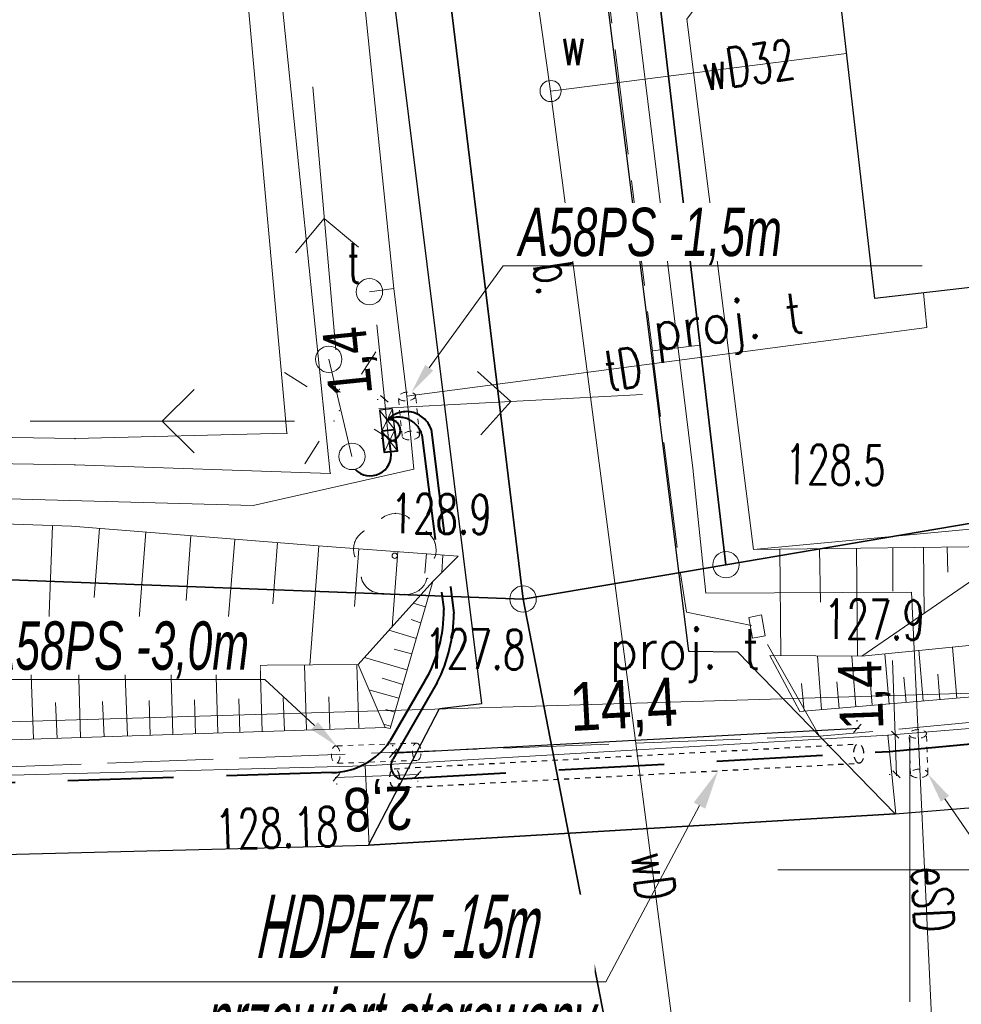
# Model space of a CAD drawing. Header units: metres. Extents: x 6496648 to 6497944, y 5962794 to 5963351.
# Tile 47 of 91: x 6497233 to 6497251, y 5963047 to 5963066. Entities that reach past the tile are written whole.
import ezdxf
from ezdxf import colors
from ezdxf.entities.mleader import LeaderData, LeaderLine
from ezdxf.math import Vec2, Vec3

# ---------------------------------------------------------------- set-up
doc = ezdxf.new("R2010")
doc.units = ezdxf.units.M
doc.header["$MEASUREMENT"] = 0
for name, pattern in [('DASHED', [19.05, 12.7, -6.35]), ('HIDDEN', [0.375, 0.25, -0.125]), ('L_0_04', [1.5, 1, -0.5]), ('mz2.0_0.5', [2.5, 2, -0.5])]:
    doc.linetypes.add(name, pattern=pattern)
doc.layers.get('0').update_dxf_attribs({"color": 8, "linetype": 'CONTINUOUS', "lineweight": 13})
doc.layers.get('DEFPOINTS').update_dxf_attribs({"linetype": 'CONTINUOUS', "lineweight": 0})
for name, color, linetype, lineweight in [('000_INNE__NIEZYDENTYFIKOWANE_', 8, 'CONTINUOUS', 13), ('217_GRANICA_KONTURU_KLASYFIKCYJNEGO', 8, 'CONTINUOUS', 13), ('218_GRANICA_UzYTKU', 8, 'CONTINUOUS', 13), ('219_LINIA_GRANICY', 3, 'CONTINUOUS', 35), ('312_BUDYNEK__POWIERZCHNIA_', 8, 'CONTINUOUS', 30), ('drzewo_lisciaste__punkt_', 8, 'CONTINUOUS', 13), ('E_proj_osłona r. dz._obw. 100', 204, 'L_0_04', 20), ('E_proj_osłona r. dz._obw. 200', 204, 'L_0_04', 20), ('E_proj_osłona r. dz._opis_obw. 100', 204, 'CONTINUOUS', 9), ('E_proj_osłona r. dz._opis_obw. 200', 204, 'CONTINUOUS', 9), ('E_proj_osłona r. opis_obw. 100', 166, 'CONTINUOUS', 9), ('E_proj_ośw_linia_obw. 100', 1, 'L_0_04', 40), ('E_proj_ośw_linia_obw. 200', 1, 'L_0_04', 40), ('E_proj_ośw_osłona r._ obw. 100', 140, 'L_0_04', 25), ('E_proj_urządzenia', 1, 'CONTINUOUS', 25), ('E_proj_urządzenia1', 104, 'CONTINUOUS', 40), ('JEZDNIA__POWIERZCHNIA_', 8, 'CONTINUOUS', 25), ('JEZDNIA__POWIERZCHNIA__ATR17', 8, 'CONTINUOUS', 13), ('KIERUNEK_LINI_NAPOWIETRZNEJ', 1, 'CONTINUOUS', 13), ('latarnia_na_slupie_lub_maszcie__punkt_', 1, 'CONTINUOUS', 13), ('murek_oporowy__linia_', 8, 'CONTINUOUS', 13), ('OGRODZENIE_TRWAlE__LINIA_', 8, 'CONTINUOUS', 13), ('PRZEWoD_ELEKTROENERGETYCZNY__LINIA_', 1, 'CONTINUOUS', 13), ('PRZEWoD_ELEKTROENERGETYCZNY__LINIA__ATR1', 1, 'CONTINUOUS', 13), ('PRZEWoD_TELEKOMUNIKACYJNY__LINIA_', 30, 'CONTINUOUS', 13), ('PRZEWoD_TELEKOMUNIKACYJNY__LINIA__ATR1', 30, 'CONTINUOUS', 13), ('PRZEWoD_WODOCIaGOWY__LINIA_', 5, 'CONTINUOUS', 13), ('PRZEWoD_WODOCIaGOWY__LINIA__ATR1', 5, 'CONTINUOUS', 13), ('przewód telekomunikacyjny - projektowany lub w budowie (linia) - ob. projektowany', 30, 'mz2.0_0.5', 13), ('przewód telekomunikacyjny - projektowany lub w budowie (linia) - ob. projektowany-Atr1', 30, 'mz2.0_0.5', 13), ('PUNKT_WYSOKOsCIOWY_NATURALNY_ATR2', 8, 'CONTINUOUS', 13), ('PUNKT_WYSOKOsCIOWY_SZTUCZNY_ATR2', 8, 'CONTINUOUS', 13), ('siatka', 8, 'CONTINUOUS', 13), ('SKARPA_NIEUMOCNIONA__POWIERZCHNIA_', 8, 'CONTINUOUS', 13), ('SlUP_laCZONY__LINIA_', 1, 'CONTINUOUS', 13), ('slup_laczony__linia____symbol', 1, 'CONTINUOUS', 13), ('urządzenie techniczne projektowane lub w budowie (sieć telekomunikacyjna) - powierzchnia - ob. projektowany', 30, 'mz2.0_0.5', 13), ('urządzenie techniczne projektowane lub w budowie (sieć telekomunikacyjna) - powierzchnia - ob. projektowany-Atr17', 30, 'mz2.0_0.5', 13), ('wlaz_okragly___siec_telekomunikacyjna__punkt_', 30, 'CONTINUOUS', 13), ('WlAZ_OKRaGlY___SIEC_TELEKOMUNIKACYJNA__PUNKT__ATR17', 30, 'CONTINUOUS', 13), ('zasuwa___siec_wodociagowa__punkt_', 5, 'CONTINUOUS', 13), ('ZASUWA___SIEC_WODOCIaGOWA__PUNKT__ATR17', 5, 'CONTINUOUS', 13)]:
    doc.layers.add(name, color=color, linetype=linetype, lineweight=lineweight)
doc.layers.add('E_pomocnicza', color=3, linetype='CONTINUOUS', lineweight=13, plot=False)
doc.styles.add('Andy', font='arial.ttf', dxfattribs={"height": 2})
doc.styles.add('Annotative', font='simplex.shx')
doc.styles.add('Narrow', font='ARIALN.TTF', dxfattribs={"height": 2})
doc.styles.get("Standard").update_dxf_attribs({"font": 'simplex.shx'})
doc.dimstyles.new('wymiary', dxfattribs={"dimtxt": 0.65, "dimasz": 0.25, "dimexe": 0.25, "dimexo": 1, "dimgap": 0.1, "dimtad": 1, "dimzin": 1, "dimtxsty": 'Annotative', "dimblk": 'OBLIQUE', "dimcen": 0.0025, "dimdle": 0.05, "dimadec": 0, "dimazin": 0, "dimtfac": 1, "dimtmove": 0, "dimatfit": 3, "dimldrblk": 'NONE', "dimfxl": 1, "dimarcsym": 0})

# ---------------------------------------------------------------- blocks, each defined once
blk = doc.blocks.new('PNN')
at = {"color": 0, "linetype": 'Continuous', "lineweight": 18, "flags": 128}
for points in [[(5.3, -1.2), (6.5, 0), (5.3, 1.2)], [(1.5, 0), (11.5, 0)]]:
    blk.add_lwpolyline(points, dxfattribs=at)
blk = doc.blocks.new('GRT')
at = {"color": 0, "linetype": 'Continuous', "lineweight": 18}
blk.add_circle((0, 0), 0.5, dxfattribs=at)
blk = doc.blocks.new('*U18')
blk.add_lwpolyline([(0, -0.25), (0.4, -0.25), (0.4, 0), (0, 0)], close=True)
at = {"layer": 'DEFPOINTS', "lineweight": 0, "flags": 128}
for points in [[(0, 0), (0.4, -0.25)], [(0, -0.25), (0.4, 0)]]:
    blk.add_lwpolyline(points, dxfattribs=at)
blk = doc.blocks.new('_Oblique')
at = {"color": 0, "linetype": 'ByBlock', "lineweight": -2}
blk.add_line((-0.5, -0.5), (0.5, 0.5), dxfattribs=at)
blk = doc.blocks.new('*D29')
at = {"layer": 'DEFPOINTS', "color": 0}
for p in [(0, 0), (14.439, -0.638), (14.362, -1.417)]:
    blk.add_point(p, dxfattribs=at)
at = {"layer": 'E_pomocnicza', "color": 0, "lineweight": -2}
for p, q in [((0.098, 0.995), (0.101, 1.028)), ((0.027, 0.784), (14.489, -0.643)), ((14.461, -0.422), (14.464, -0.389))]:
    blk.add_line(p, q, dxfattribs=at)
at = {"layer": 'E_pomocnicza', "color": 0, "lineweight": -2, "xscale": 0.25, "yscale": 0.25, "zscale": 0.25}
for p, rotation in [((0.077, 0.779), 174.364092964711), ((14.439, -0.638), 354.364092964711)]:
    blk.add_blockref('_Oblique', p, dxfattribs=dict(at, rotation=rotation))
at = {"layer": 'E_pomocnicza', "color": 0, "linetype": 'Continuous', "lineweight": 0, "insert": (7.356, 1.067), "char_height": 2, "attachment_point": 5, "rotation": 354.3641, "style": 'Narrow'}
blk.add_mtext('{\\H0.75x;14,4}', dxfattribs=at)
blk = doc.blocks.new('_None')
blk = doc.blocks.new('*D67')
at = {"layer": 'DEFPOINTS', "color": 0}
for p in [(1.314, 0.845), (0, 0), (1.351, 0.063)]:
    blk.add_point(p, dxfattribs=at)
at = {"layer": 'E_pomocnicza', "color": 0, "lineweight": -2}
for p, q in [((-0.047, 0.999), (-0.048, 1.032)), ((1.304, 1.062), (1.303, 1.095)), ((-0.086, 0.78), (1.314, 0.845)), ((1.314, 0.845), (3.882, 0.965))]:
    blk.add_line(p, q, dxfattribs=at)
at = {"layer": 'E_pomocnicza', "color": 0, "lineweight": -2, "xscale": 0.25, "yscale": 0.25, "zscale": 0.25}
for p, rotation in [((-0.036, 0.782), 182.671921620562), ((1.314, 0.845), 2.671921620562)]:
    blk.add_blockref('_Oblique', p, dxfattribs=dict(at, rotation=rotation))
at = {"layer": 'E_pomocnicza', "color": 0, "linetype": 'Continuous', "lineweight": 0, "insert": (2.676, 1.911), "char_height": 2, "attachment_point": 5, "rotation": 2.6719, "style": 'Narrow'}
blk.add_mtext('{\\H0.75x;1,4}', dxfattribs=at)
blk = doc.blocks.new('*D69')
at = {"layer": 'DEFPOINTS', "color": 0}
for p in [(1.378, 0.756), (0, 0), (1.362, -0.027)]:
    blk.add_point(p, dxfattribs=at)
at = {"layer": 'E_pomocnicza', "color": 0, "lineweight": -2}
for p, q in [((0.02, 1), (0.02, 1.033)), ((-0.035, 0.784), (1.378, 0.756)), ((1.378, 0.756), (3.947, 0.706)), ((1.382, 0.973), (1.382, 1.006))]:
    blk.add_line(p, q, dxfattribs=at)
at = {"layer": 'E_pomocnicza', "color": 0, "lineweight": -2, "xscale": 0.25, "yscale": 0.25, "zscale": 0.25}
for p, rotation in [((0.015, 0.783), 178.877663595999), ((1.378, 0.756), 358.877663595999)]:
    blk.add_blockref('_Oblique', p, dxfattribs=dict(at, rotation=rotation))
at = {"layer": 'E_pomocnicza', "color": 0, "linetype": 'Continuous', "lineweight": 0, "insert": (2.807, 1.73), "char_height": 2, "attachment_point": 5, "rotation": 358.8777, "style": 'Narrow'}
blk.add_mtext('{\\H0.75x;1,4}', dxfattribs=at)
blk = doc.blocks.new('*D93')
at = {"layer": 'DEFPOINTS', "color": 0}
for p in [(-0.726, 2.813), (0.057, 2.797), (0, 0)]:
    blk.add_point(p, dxfattribs=at)
at = {"layer": 'E_pomocnicza', "color": 0, "lineweight": -2}
for p, q in [((-0.943, 2.817), (-0.976, 2.818)), ((-0.784, -0.034), (-0.725, 2.863)), ((-1, 0.02), (-1.033, 0.021))]:
    blk.add_line(p, q, dxfattribs=at)
at = {"layer": 'E_pomocnicza', "color": 0, "lineweight": -2, "xscale": 0.25, "yscale": 0.25, "zscale": 0.25}
for p, rotation in [((-0.726, 2.813), 88.839501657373), ((-0.783, 0.016), 268.839501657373)]:
    blk.add_blockref('_Oblique', p, dxfattribs=dict(at, rotation=rotation))
at = {"layer": 'E_pomocnicza', "color": 0, "linetype": 'Continuous', "lineweight": 0, "insert": (-1.756, 1.435), "char_height": 2, "attachment_point": 5, "rotation": 88.8395, "style": 'Narrow'}
blk.add_mtext('{\\H0.75x;2,8}', dxfattribs=at)
blk = doc.blocks.new('*U28')
at = {"linetype": 'HIDDEN', "ltscale": 0.2}
for p, q in [((0.029, 0.299), (14.392, -1.119)), ((-0.029, -0.299), (14.333, -1.716))]:
    blk.add_line(p, q, dxfattribs=at)
at = {"linetype": 'DASHED', "ltscale": 0.02}
for centre in [(0, 0), (14.362, -1.417)]:
    blk.add_ellipse(centre, major_axis=(-0.029, -0.299), ratio=0.5, dxfattribs=at)
at = {"layer": 'E_pomocnicza', "color": 4, "lineweight": 0}
dim = blk.add_aligned_dim(p1=(0, 0), p2=(14.362, -1.417), distance=0.783, text='{\\H0.75x;<>}', dimstyle='wymiary', override={"dimtxt": 1.3, "dimtad": 2, "dimdec": 1, "dimlfac": 1, "dimrnd": 0, "dimtxsty": 'Narrow'}, dxfattribs=at)
dim.commit()
dim.dimension.update_dxf_attribs({"geometry": '*D29', "text_midpoint": (7.356, 1.067)})
blk = doc.blocks.new('*U66')
at = {"linetype": 'HIDDEN', "ltscale": 0.2}
for p, q in [((-0.014, 0.3), (1.337, 0.363)), ((0.014, -0.3), (1.365, -0.237))]:
    blk.add_line(p, q, dxfattribs=at)
at = {"linetype": 'DASHED', "ltscale": 0.02}
for centre in [(1.351, 0.063), (0, 0)]:
    blk.add_ellipse(centre, major_axis=(0.014, -0.3), ratio=0.5, dxfattribs=at)
at = {"layer": 'E_pomocnicza', "color": 4, "lineweight": 0}
dim = blk.add_aligned_dim(p1=(0, 0), p2=(1.351, 0.063), distance=0.783, text='{\\H0.75x;<>}', dimstyle='wymiary', override={"dimtxt": 1.3, "dimtad": 2, "dimdec": 1, "dimlfac": 1, "dimrnd": 0, "dimtxsty": 'Narrow'}, dxfattribs=at)
dim.commit()
dim.dimension.update_dxf_attribs({"geometry": '*D67', "text_midpoint": (2.676, 1.911)})
blk = doc.blocks.new('*U68')
at = {"linetype": 'HIDDEN', "ltscale": 0.2}
for p, q in [((0.006, 0.3), (1.368, 0.273)), ((-0.006, -0.3), (1.356, -0.327))]:
    blk.add_line(p, q, dxfattribs=at)
at = {"linetype": 'DASHED', "ltscale": 0.02}
for centre in [(0, 0), (1.362, -0.027)]:
    blk.add_ellipse(centre, major_axis=(-0.006, -0.3), ratio=0.5, dxfattribs=at)
at = {"layer": 'E_pomocnicza', "color": 4, "lineweight": 0}
dim = blk.add_aligned_dim(p1=(0, 0), p2=(1.362, -0.027), distance=0.783, text='{\\H0.75x;<>}', dimstyle='wymiary', override={"dimtxt": 1.3, "dimtad": 2, "dimdec": 1, "dimlfac": 1, "dimrnd": 0, "dimtxsty": 'Narrow'}, dxfattribs=at)
dim.commit()
dim.dimension.update_dxf_attribs({"geometry": '*D69', "text_midpoint": (2.807, 1.73)})
blk = doc.blocks.new('*U92')
at = {"linetype": 'HIDDEN', "ltscale": 0.2}
for p, q in [((-0.3, 0.006), (-0.243, 2.803)), ((0.3, -0.006), (0.357, 2.791))]:
    blk.add_line(p, q, dxfattribs=at)
at = {"linetype": 'DASHED', "ltscale": 0.02}
for centre in [(0.057, 2.797), (0, 0)]:
    blk.add_ellipse(centre, major_axis=(0.3, -0.006), ratio=0.5, dxfattribs=at)
at = {"layer": 'E_pomocnicza', "color": 4, "lineweight": 0}
dim = blk.add_aligned_dim(p1=(0, 0), p2=(0.057, 2.797), distance=0.783, text='{\\H0.75x;<>}', dimstyle='wymiary', override={"dimtxt": 1.3, "dimtad": 2, "dimdec": 1, "dimlfac": 1, "dimrnd": 0, "dimtxsty": 'Narrow'}, dxfattribs=at)
dim.commit()
dim.dimension.update_dxf_attribs({"geometry": '*D93', "text_midpoint": (-1.756, 1.435)})

msp = doc.modelspace()

# ---------------------------------------------------------------- linework, layer by layer
at = {"layer": '000_INNE__NIEZYDENTYFIKOWANE_', "flags": 128}
for points in [[(6497233.77, 5963056.52), (6497233.67, 5963053.85)], [(6497234.66, 5963056.47), (6497234.56, 5963055.16)], [(6497235.54, 5963056.4), (6497235.34, 5963053.86)], [(6497236.39, 5963056.33), (6497236.3, 5963055.1)], [(6497237.22, 5963056.26), (6497237.03, 5963053.87)], [(6497238.03, 5963056.2), (6497237.94, 5963055.04)], [(6497238.81, 5963056.14), (6497238.64, 5963053.88)], [(6497239.57, 5963056.08), (6497239.49, 5963054.99)], [(6497240.31, 5963056.03), (6497240.2, 5963054.6)], [(6497240.85, 5963055.99), (6497240.82, 5963055.62)], [(6497241.16, 5963055.96), (6497241.14, 5963055.63)], [(6497247.54, 5963056.08), (6497247.56, 5963054.06)], [(6497248.29, 5963056.08), (6497248.31, 5963055.07)], [(6497248.99, 5963056.09), (6497249.01, 5963054.05)], [(6497249.68, 5963056.1), (6497249.68, 5963055.28)], [(6497250.26, 5963056.11), (6497250.27, 5963054.86)], [(6497250.71, 5963056.11), (6497250.72, 5963055.64)], [(6497240.83, 5963054.98), (6497240.6, 5963055.05)], [(6497240.74, 5963054.68), (6497240.56, 5963054.74)], [(6497240.66, 5963054.38), (6497240.14, 5963054.54)], [(6497240.57, 5963054.09), (6497240.24, 5963054.18)], [(6497249.61, 5963053.14), (6497249.53, 5963054.09)], [(6497250.25, 5963053.2), (6497250.17, 5963054.16)], [(6497250.89, 5963053.25), (6497250.81, 5963054.22)], [(6497240.48, 5963053.79), (6497239.68, 5963054.02)], [(6497248.33, 5963053.04), (6497248.25, 5963054.05)], [(6497248.98, 5963053.09), (6497248.9, 5963054.05)], [(6497233.41, 5963052.48), (6497233.36, 5963053.85)], [(6497234.3, 5963052.51), (6497234.26, 5963053.85)], [(6497235.19, 5963052.54), (6497235.14, 5963053.86)], [(6497236.05, 5963052.57), (6497236.01, 5963053.87)], [(6497236.9, 5963052.6), (6497236.86, 5963053.87)], [(6497237.74, 5963052.62), (6497237.7, 5963053.88)], [(6497238.58, 5963052.65), (6497238.54, 5963053.88)], [(6497239.57, 5963052.68), (6497239.53, 5963053.89)], [(6497240.4, 5963053.51), (6497240.01, 5963053.63)], [(6497248, 5963053.01), (6497247.95, 5963053.53)], [(6497248.66, 5963053.06), (6497248.62, 5963053.56)], [(6497249.29, 5963053.12), (6497249.25, 5963053.59)], [(6497249.93, 5963053.17), (6497249.89, 5963053.65)], [(6497250.57, 5963053.23), (6497250.53, 5963053.71)], [(6497240.33, 5963053.25), (6497239.76, 5963053.41)], [(6497233.86, 5963052.49), (6497233.83, 5963053.17)], [(6497234.75, 5963052.52), (6497234.72, 5963053.19)], [(6497235.62, 5963052.55), (6497235.6, 5963053.21)], [(6497236.48, 5963052.58), (6497236.46, 5963053.22)], [(6497237.32, 5963052.61), (6497237.3, 5963053.24)], [(6497238.16, 5963052.64), (6497238.14, 5963053.26)], [(6497239.02, 5963052.67), (6497239, 5963053.28)], [(6497240.25, 5963052.99), (6497240.08, 5963053.04)], [(6497240.17, 5963052.72), (6497240.04, 5963052.76)]]:
    msp.add_lwpolyline(points, dxfattribs=at)
at = {"layer": '217_GRANICA_KONTURU_KLASYFIKCYJNEGO', "flags": 128}
for points in [[(6497242.68, 5963055.13), (6497240.07, 5963076.63)], [(6497210.05, 5963056.36), (6497242.68, 5963055.13)]]:
    msp.add_lwpolyline(points, dxfattribs=at)
at = {"layer": '218_GRANICA_UzYTKU', "flags": 128}
for points in [[(6497246.52, 5963055.78), (6497242.99, 5963085.85)], [(6497240.07, 5963076.63), (6497242.68, 5963055.13)], [(6497246.52, 5963055.78), (6497257.26, 5963057.6)], [(6497242.68, 5963055.13), (6497210.05, 5963056.36)], [(6497242.68, 5963055.13), (6497246.52, 5963055.78)], [(6497245.24, 5963041.9), (6497242.68, 5963055.13)]]:
    msp.add_lwpolyline(points, dxfattribs=at)
at = {"layer": '219_LINIA_GRANICY', "flags": 128}
for points in [[(6497246.52, 5963055.78), (6497242.99, 5963085.85)], [(6497242.68, 5963055.13), (6497240.07, 5963076.63)], [(6497257.26, 5963057.6), (6497246.52, 5963055.78)], [(6497242.68, 5963055.13), (6497210.05, 5963056.36)], [(6497246.52, 5963055.78), (6497242.68, 5963055.13)], [(6497245.24, 5963041.9), (6497242.68, 5963055.13)]]:
    msp.add_lwpolyline(points, dxfattribs=at)
at = {"layer": '312_BUDYNEK__POWIERZCHNIA_', "flags": 128}
for points in [[(6497249.34, 5963060.82), (6497248.32, 5963069.66)], [(6497259.32, 5963061.97), (6497249.34, 5963060.82)]]:
    msp.add_lwpolyline(points, dxfattribs=at)
at = {"layer": 'DEFPOINTS', "linetype": 'Continuous'}
for points in [[(6497313.974, 5963063.795), (6497264.99, 5963053.548), (6497264.903, 5963053.964), (6497264.946, 5963053.756), (6497214.968, 5963052.274), (6497215.035, 5963053.295), (6497214.968, 5963052.274), (6497165.514, 5963059.642), (6497165.697, 5963060.518), (6497165.514, 5963059.642), (6497118.031, 5963075.305), (6497118.262, 5963075.735), (6497118.031, 5963075.305), (6497071.639, 5963093.954), (6497071.9, 5963094.537), (6497071.639, 5963093.954), (6497024.971, 5963111.9)], [(6497292.628, 5963058.63), (6497281.118, 5963056.345), (6497266.585, 5963053.942), (6497249.583, 5963052.553), (6497239.69, 5963051.969), (6497230.126, 5963051.72), (6497199.044, 5963053.85), (6497178.292, 5963057.041), (6497162.342, 5963060.811), (6497143.722, 5963066.577), (6497131.977, 5963070.387), (6497119.428, 5963074.981), (6497088.043, 5963087.571), (6497060.045, 5963098.826)], [(6497249.738, 5963051.061), (6497249.583, 5963052.553)], [(6497239.768, 5963050.471), (6497239.69, 5963051.969)]]:
    msp.add_lwpolyline(points, dxfattribs=at)
at = {"layer": 'drzewo_lisciaste__punkt_'}
msp.add_circle((6497240.25, 5963055.95), 0.05, dxfattribs=at)
for centre, radius, start, end in [((6497240.269, 5963056.323), 0.427, 52.1617, 128.7462), ((6497239.877, 5963056.07), 0.408, 120.3238, 200.0149), ((6497240.615, 5963056.058), 0.419, 338.694, 56.5595), ((6497240.006, 5963055.642), 0.407, 194.1543, 274.4113), ((6497240.475, 5963055.611), 0.394, 264.8163, 347.6169)]:
    msp.add_arc(centre, radius, start, end, dxfattribs=at)
for p in [(6497240.26, 5963056.75), (6497240, 5963056.66), (6497240.52, 5963056.65), (6497239.67, 5963056.42), (6497240.85, 5963056.41), (6497239.49, 5963056.21), (6497241.01, 5963056.19), (6497239.5, 5963055.93), (6497241, 5963055.91), (6497239.62, 5963055.54), (6497240.87, 5963055.52), (6497239.77, 5963055.31), (6497240.04, 5963055.23), (6497240.44, 5963055.22), (6497240.71, 5963055.29)]:
    msp.add_point(p, dxfattribs=at)
at = {"layer": 'E_proj_ośw_linia_obw. 100', "ltscale": 2}
msp.add_lwpolyline([(6497240.153, 5963058.124, 1.135687), (6497240.107, 5963058.521, 3.795152)], format="xyb", dxfattribs=at)
at = {"layer": 'E_proj_ośw_linia_obw. 200', "ltscale": 2}
msp.add_lwpolyline([(6497240.107, 5963058.521, -0.475205), (6497240.765, 5963058.239), (6497241.177, 5963054.933, -0.137342), (6497240.821, 5963053.579), (6497240.158, 5963052.436, -0.242164), (6497239.062, 5963051.842), (6497230.313, 5963051.574), (6497215.415, 5963052.728, -0.329904), (6497215.042, 5963053.45, -0.311333), (6497214.585, 5963052.785), (6497199.044, 5963053.85), (6497178.292, 5963057.041), (6497166.158, 5963059.909, -0.454455)], format="xyb", dxfattribs=at)
at = {"layer": 'E_proj_urządzenia1', "ltscale": 2, "flags": 128}
msp.add_lwpolyline([(6497239.499, 5963057.587, 0.741544), (6497240.176, 5963057.925), (6497240.153, 5963058.124)], format="xyb", dxfattribs=at)
at = {"layer": 'JEZDNIA__POWIERZCHNIA_', "flags": 128}
for points in [[(6497048.07, 5963102.09), (6497070.92, 5963092.77), (6497095.6, 5963082.95), (6497119.19, 5963073.46), (6497131.58, 5963068.94), (6497141.08, 5963065.86), (6497145.57, 5963064.4), (6497156.55, 5963061.01), (6497162.05, 5963059.34), (6497178, 5963055.57), (6497193.41, 5963053.28), (6497198.87, 5963052.36), (6497206.8, 5963051.76), (6497226.49, 5963050.49), (6497230.12, 5963050.22), (6497239.75, 5963050.47), (6497249.72, 5963051.06), (6497266.74, 5963052.45), (6497276.78, 5963054.1), (6497286, 5963055.64), (6497291.06, 5963056.7)], [(6497241.16, 5963091.32), (6497243.5, 5963072.58), (6497244.34, 5963072.68), (6497244.81, 5963068.57), (6497244.02, 5963068.47), (6497245.81, 5963054.14), (6497246.74, 5963054.13), (6497249.72, 5963051.06), (6497239.75, 5963050.47), (6497241.1, 5963053.06), (6497241.9, 5963053.15), (6497238.44, 5963080.96), (6497237.09, 5963091.84)]]:
    msp.add_lwpolyline(points, dxfattribs=at)
at = {"layer": 'KIERUNEK_LINI_NAPOWIETRZNEJ'}
for p in [(6497239.2, 5963059.1), (6497239.2, 5963058.7), (6497239.1, 5963058.5)]:
    msp.add_point(p, dxfattribs=at)
at = {"layer": 'latarnia_na_slupie_lub_maszcie__punkt_', "flags": 128}
for points in [[(6497239.62, 5963059.39), (6497239.89, 5963059.81)], [(6497238.59, 5963059.15), (6497238.16, 5963059.42)], [(6497239.86, 5963058.35), (6497240.28, 5963058.08)], [(6497238.82, 5963058.12), (6497238.55, 5963057.69)]]:
    msp.add_lwpolyline(points, dxfattribs=at)
at = {"layer": 'murek_oporowy__linia_', "flags": 128}
for points in [[(6497235.46, 5963092.05), (6497236.98, 5963077.51), (6497239.03, 5963057.51), (6497234.2, 5963057.67), (6497217.24, 5963057.94), (6497209, 5963058.09), (6497203.41, 5963058.21)], [(6497234.95, 5963092.11), (6497236.48, 5963077.46), (6497238.21, 5963058.27), (6497234.2, 5963058.17), (6497217.24, 5963058.44), (6497209, 5963058.59), (6497203.43, 5963058.71)]]:
    msp.add_lwpolyline(points, dxfattribs=at)
at = {"layer": 'murek_oporowy__linia_'}
for p in [(6497238.21, 5963058.27), (6497234.2, 5963058.17), (6497234.2, 5963057.67), (6497239.03, 5963057.51)]:
    msp.add_point(p, dxfattribs=at)
at = {"layer": 'OGRODZENIE_TRWAlE__LINIA_', "flags": 128}
msp.add_lwpolyline([(6497266.17, 5963058.27), (6497266.23, 5963057.82), (6497261.84, 5963057.39), (6497251.41, 5963056.48), (6497247.04, 5963056.07), (6497245.78, 5963066.11), (6497247.25, 5963068.09), (6497248.47, 5963068.31)], dxfattribs=at)
at = {"layer": 'PRZEWoD_ELEKTROENERGETYCZNY__LINIA_', "flags": 128}
msp.add_lwpolyline([(6497241.63, 5963091.26), (6497244.06, 5963072.53), (6497245.89, 5963057.61), (6497246.14, 5963055.24), (6497250.03, 5963055.26), (6497250.69, 5963041.32), (6497250.97, 5963037.51), (6497252.59, 5963036.71), (6497252.67, 5963036)], dxfattribs=at)
at = {"layer": 'PRZEWoD_TELEKOMUNIKACYJNY__LINIA_', "flags": 128}
for points in [[(6497239.77, 5963060.95), (6497240.23, 5963061.01), (6497237.08, 5963091.84)], [(6497139.15, 5963067.83), (6497175.53, 5963058.82), (6497178.98, 5963060.86), (6497192.87, 5963058.12), (6497237.57, 5963056.9), (6497240.61, 5963057.59), (6497240.48, 5963058.97), (6497240.23, 5963061.01), (6497239.77, 5963060.95)], [(6497250.26, 5963060.93), (6497250.32, 5963060.27), (6497240.48, 5963058.97)]]:
    msp.add_lwpolyline(points, dxfattribs=at)
at = {"layer": 'PRZEWoD_WODOCIaGOWY__LINIA_', "flags": 128}
for points in [[(6497239.78, 5963091.5), (6497242, 5963073.24), (6497243.2, 5963064.75)], [(6497243.2, 5963064.75), (6497248.8, 5963065.46)], [(6497243.2, 5963064.75), (6497246.66, 5963038.26)]]:
    msp.add_lwpolyline(points, dxfattribs=at)
at = {"layer": 'przewód telekomunikacyjny - projektowany lub w budowie (linia) - ob. projektowany', "color": 30, "linetype": 'mz2.0_0.5', "lineweight": 18, "flags": 128}
for points in [[(6497248.29, 5963052.53), (6497247.11, 5963054.61), (6497245.77, 5963054.88), (6497245.64, 5963055.74), (6497245.15, 5963059.64), (6497245.13, 5963059.83), (6497243.9, 5963069.74), (6497243.38, 5963074.46), (6497241.9, 5963085.72), (6497242.45, 5963088.87), (6497241.49, 5963096.28), (6497240.47, 5963104.33), (6497239.39, 5963113.88), (6497238.37, 5963122.85), (6497237.23, 5963123.83), (6497236.1, 5963133.79), (6497235.77, 5963136.63), (6497236.83, 5963138.42), (6497235.79, 5963147.78), (6497234.41, 5963160.12), (6497233.3, 5963170.11), (6497230.95, 5963185.98), (6497230.86, 5963186.59), (6497230.07, 5963192.05), (6497229.57, 5963197.52), (6497227.82, 5963210.68), (6497226.78, 5963218.74), (6497224.63, 5963235.69), (6497223.75, 5963240.57), (6497223.43, 5963242.33), (6497222.92, 5963249.28), (6497221.53, 5963261.05), (6497220.02, 5963273.58), (6497219.39, 5963278.82), (6497218.95, 5963282.45), (6497218.72, 5963284.43), (6497216.22, 5963305.78)], [(6497245.13, 5963059.83), (6497246.03, 5963059.94)]]:
    msp.add_lwpolyline(points, dxfattribs=at)
at = {"layer": 'siatka', "flags": 128}
for points in [[(6497250, 5963047.5), (6497250, 5963052.5)], [(6497247.5, 5963050), (6497252.5, 5963050)]]:
    msp.add_lwpolyline(points, dxfattribs=at)
at = {"layer": 'SKARPA_NIEUMOCNIONA__POWIERZCHNIA_', "flags": 128}
for points in [[(6497298.8, 5963060.5), (6497287.81, 5963057.86), (6497272.88, 5963055.46), (6497268.13, 5963054.72), (6497264.58, 5963054.42), (6497247.92, 5963053), (6497247.35, 5963054.06), (6497249.09, 5963054.05), (6497266.58, 5963055.79), (6497285.95, 5963059.01), (6497295.78, 5963061.42)], [(6497285.95, 5963059.01), (6497266.58, 5963055.79), (6497249.09, 5963054.05), (6497252.12, 5963056.13), (6497262.01, 5963057.22), (6497267.46, 5963057.71), (6497285.69, 5963059.93)], [(6497188.23, 5963056.92), (6497188.5, 5963058.59), (6497192.65, 5963058.31), (6497196.54, 5963058.15), (6497200.22, 5963057.89), (6497202.92, 5963057.6), (6497206.12, 5963057.3), (6497209.54, 5963056.97), (6497216.76, 5963056.83), (6497226.2, 5963056.74), (6497231.57, 5963056.6), (6497234.13, 5963056.51), (6497238.8, 5963056.14), (6497241.45, 5963055.94), (6497240.97, 5963055.46), (6497239.56, 5963053.89), (6497230.94, 5963053.83), (6497223.43, 5963054.19), (6497207.58, 5963054.98), (6497199.51, 5963055.43)], [(6497188.23, 5963056.92), (6497199.51, 5963055.43), (6497207.58, 5963054.98), (6497223.43, 5963054.19), (6497230.94, 5963053.83), (6497239.56, 5963053.89), (6497240.07, 5963052.7), (6497230.68, 5963052.39), (6497222.97, 5963052.78), (6497199.99, 5963054.27), (6497196.38, 5963054.74), (6497188.11, 5963056.14)], [(6497247.04, 5963056.07), (6497252.12, 5963056.13), (6497249.09, 5963054.05), (6497247.35, 5963054.06)], [(6497239.56, 5963053.89), (6497240.97, 5963055.46), (6497240.16, 5963052.68), (6497240.07, 5963052.7)]]:
    msp.add_lwpolyline(points, dxfattribs=at)
at = {"layer": 'SlUP_laCZONY__LINIA_', "flags": 128}
msp.add_lwpolyline([(6497239.44, 5963057.83), (6497239, 5963059.67)], dxfattribs=at)
msp.add_lwpolyline([(6497239.44, 5963057.83), (6497239, 5963059.67)], dxfattribs=at)
at = {"layer": 'slup_laczony__linia____symbol'}
for centre in [(6497239, 5963059.67), (6497239.44, 5963057.83)]:
    msp.add_circle(centre, 0.25, dxfattribs=at)
at = {"layer": 'urządzenie techniczne projektowane lub w budowie (sieć telekomunikacyjna) - powierzchnia - ob. projektowany', "color": 30, "linetype": 'mz2.0_0.5', "lineweight": 18, "flags": 128}
msp.add_lwpolyline([(6497247.02, 5963054.39), (6497246.95, 5963054.78), (6497247.19, 5963054.83), (6497247.26, 5963054.43)], close=True, dxfattribs=at)
at = {"layer": 'wlaz_okragly___siec_telekomunikacyjna__punkt_'}
msp.add_circle((6497239.77, 5963060.95), 0.25, dxfattribs=at)
at = {"layer": 'zasuwa___siec_wodociagowa__punkt_'}
msp.add_circle((6497243.2, 5963064.75), 0.2, dxfattribs=at)

# ---------------------------------------------------------------- block references
at = {"xscale": 0.5, "yscale": 0.5, "zscale": 0.5}
for p in [(6497246.52, 5963055.78), (6497242.68, 5963055.13)]:
    msp.add_blockref('GRT', p, dxfattribs=at)
at = {"layer": 'E_proj_osłona r. dz._obw. 100', "xscale": 0.54864, "yscale": 0.54864, "zscale": 0.54864, "rotation": 93.200706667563}
msp.add_blockref('*U66', (6497240.556, 5963058.227), dxfattribs=at)
at = {"layer": 'E_proj_osłona r. dz._obw. 200', "xscale": 0.54864, "yscale": 0.54864, "zscale": 0.54864, "rotation": 93.200706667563}
msp.add_blockref('*U68', (6497250.178, 5963051.827), dxfattribs=at)
at = {"layer": 'E_proj_ośw_osłona r._ obw. 100', "xscale": 0.6096, "yscale": 0.6096, "zscale": 0.6096, "rotation": 8.698023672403}
msp.add_blockref('*U28', (6497240.249, 5963051.734), dxfattribs=at)
at = {"layer": 'E_proj_urządzenia', "color": 4, "rotation": 276.638647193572}
msp.add_blockref('*U18', (6497240.208, 5963058.734), dxfattribs=at)
at = {"layer": 'E_proj_urządzenia1', "ltscale": 2, "rotation": 276.638647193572}
msp.add_blockref('*U18', (6497240.254, 5963058.337), dxfattribs=at)
at = {"layer": 'KIERUNEK_LINI_NAPOWIETRZNEJ', "xscale": 0.5, "yscale": 0.5, "zscale": 0.5}
for p, rotation in [((6497239.2, 5963059.1), 95), ((6497239.2, 5963058.7), 3), ((6497239.1, 5963058.5), 180)]:
    msp.add_blockref('PNN', p, dxfattribs=dict(at, rotation=rotation))

# ---------------------------------------------------------------- texts
at = {"layer": 'JEZDNIA__POWIERZCHNIA__ATR17', "width": 0.66}
msp.add_text('j.pb.', height=0.75, rotation=278.7, dxfattribs=at).set_placement((6497242.74, 5963062.28))
at = {"layer": 'PRZEWoD_ELEKTROENERGETYCZNY__LINIA__ATR1', "width": 0.66}
msp.add_text('eSD', height=0.75, rotation=273, dxfattribs=at).set_placement((6497250.03, 5963050.05))
at = {"layer": 'PRZEWoD_TELEKOMUNIKACYJNY__LINIA__ATR1', "width": 0.66}
msp.add_text('tD', height=0.75, rotation=8.3, dxfattribs=at).set_placement((6497244.28, 5963059.07))
at = {"layer": 'PRZEWoD_WODOCIaGOWY__LINIA__ATR1', "width": 0.66}
for s, rotation, p in [('wD32', 8, (6497246.12, 5963064.75)), ('wD', 277.2, (6497244.72, 5963050.29))]:
    msp.add_text(s, height=0.75, rotation=rotation, dxfattribs=at).set_placement(p)
at = {"layer": 'przewód telekomunikacyjny - projektowany lub w budowie (linia) - ob. projektowany-Atr1', "color": 30, "width": 0.9}
msp.add_text('proj. t', height=0.75, rotation=6.968, dxfattribs=at).set_placement((6497245.18, 5963059.84))
at = {"layer": 'PUNKT_WYSOKOsCIOWY_NATURALNY_ATR2', "width": 0.66}
for s, p in [('128.5', (6497247.63, 5963057.31)), ('128.9', (6497240.17, 5963056.38)), ('127.9', (6497248.37, 5963054.38)), ('127.8', (6497240.81, 5963053.82))]:
    msp.add_text(s, height=0.75, rotation=359.2, dxfattribs=at).set_placement(p)
at = {"layer": 'PUNKT_WYSOKOsCIOWY_SZTUCZNY_ATR2', "width": 0.66}
for s, rotation, p in [('128.18', 1.5, (6497236.86, 5963050.39)), ('128.33', 2.4, (6497239.58, 5963047.52))]:
    msp.add_text(s, height=0.75, rotation=rotation, dxfattribs=at).set_placement(p)
at = {"layer": 'urządzenie techniczne projektowane lub w budowie (sieć telekomunikacyjna) - powierzchnia - ob. projektowany-Atr17', "color": 30, "width": 0.9}
msp.add_text('proj. t', height=0.75, dxfattribs=at).set_placement((6497244.31, 5963053.81))
at = {"layer": 'WlAZ_OKRaGlY___SIEC_TELEKOMUNIKACYJNA__PUNKT__ATR17', "width": 0.66}
msp.add_text('t', height=0.75, dxfattribs=at).set_placement((6497239.35, 5963061.12))
at = {"layer": 'ZASUWA___SIEC_WODOCIaGOWA__PUNKT__ATR17', "width": 0.66}
msp.add_text('w', height=0.75, dxfattribs=at).set_placement((6497243.4, 5963065.24))

# ---------------------------------------------------------------- next in the draw order: leaders
at = {"layer": 'E_proj_osłona r. dz._opis_obw. 100'}
ml = msp.add_multileader_mtext('Standard', dxfattribs=at)
ml.set_content('\\fArial Narrow|b0|i1|c238|p34;\\W0.8;A58PS -1,5m ', color=256, style='Narrow')
ml.set_leader_properties(color=256, linetype='CONTINUOUS', lineweight=-1)
ml.build(insert=Vec2(0, 0))
ml.multileader.update_dxf_attribs({"has_dogleg": 0, "text_left_attachment_type": 6, "text_right_attachment_type": 6, "dogleg_length": 0.274, "arrow_head_size": 0.572})
ctx = ml.context
ctx.base_point, ctx.char_height, ctx.arrow_head_size, ctx.landing_gap_size, ctx.plane_origin = Vec3(6497253.264, 5963047.544), 0.9144, 0.572, 0.3, Vec3(6497277.48, 5963052.695)
ctx.left_attachment, ctx.right_attachment, ctx.text_align_type = 6, 6, 1
notes = []
notes.append((ctx, [(0, (1, 1, 0), (6497252.99, 5963047.544), (1, 0), 0.274, [(0, [(6497250.342, 5963051.82)], 0, [])])]))
ctx.mtext.insert, ctx.mtext.alignment, ctx.mtext.line_spacing_factor, ctx.mtext.line_spacing_style = Vec3(6497256.049, 5963048.643), 2, 0.9, 2
ctx.mtext.has_bg_fill, ctx.mtext.bg_color, ctx.mtext.bg_scale_factor, ctx.mtext.bg_transparency, ctx.mtext.use_window_bg_color = 1, -1073741824, 1.1, 0, 1
at = {"layer": 'E_proj_osłona r. opis_obw. 100', "linetype": 'Continuous', "lineweight": 13}
ml = msp.add_multileader_mtext('Standard', dxfattribs=at)
ml.set_content('{\\fArial Narrow|b0|i0|c238|p34;\\H0.92308x;\\Q12;\\W0.6;HDPE75 -15m\\Pprzewiert sterowany }', color=256, style='Andy')
ml.set_leader_properties(color=256, linetype='CONTINUOUS', lineweight=-1)
ml.build(insert=Vec2(0, 0))
ml.multileader.update_dxf_attribs({"has_dogleg": 0, "text_left_attachment_type": 6, "text_right_attachment_type": 6, "dogleg_length": 0.36, "arrow_head_size": 0.75})
ctx = ml.context
ctx.base_point, ctx.char_height, ctx.arrow_head_size, ctx.landing_gap_size, ctx.plane_origin = Vec3(6497236.262, 5963047.881), 1.3, 0.75, 0.2, Vec3(6497255.466, 5963036.397)
ctx.left_attachment, ctx.right_attachment, ctx.text_align_type = 6, 6, 1
notes.append((ctx, [(0, (1, 1, 0), (6497244.604, 5963047.881), (-1, 0), 0.36, [(0, [(6497246.372, 5963051.879)], 0, [])])]))
ctx.mtext.insert, ctx.mtext.alignment, ctx.mtext.line_spacing_factor, ctx.mtext.line_spacing_style = Vec3(6497240.253, 5963049.533), 2, 0.9, 2
ctx.mtext.has_bg_fill, ctx.mtext.bg_color, ctx.mtext.bg_scale_factor, ctx.mtext.bg_transparency, ctx.mtext.use_window_bg_color = 1, -1073741824, 1, 0, 1
for ctx, leaders in notes:
    for number, flags, end, landing, length, lines in leaders:
        leader = LeaderData()
        leader.index, (leader.has_last_leader_line, leader.has_dogleg_vector, leader.attachment_direction) = number, flags
        leader.last_leader_point, leader.dogleg_vector, leader.dogleg_length = Vec3(end), Vec3(landing), length
        for number, points, colour, breaks in lines:
            line = LeaderLine()
            line.index, line.vertices, line.color, line.breaks = number, Vec3.list(points), colors.encode_raw_color(colour), breaks
            leader.lines.append(line)
        ctx.leaders.append(leader)

# ---------------------------------------------------------------- next in the draw order: linework, layer by layer
at = {"layer": 'E_proj_ośw_linia_obw. 100', "ltscale": 2}
msp.add_lwpolyline([(6497240.107, 5963058.521, -0.564676), (6497240.937, 5963058.347), (6497241.371, 5963054.857, -0.111417), (6497241.056, 5963053.547), (6497240.217, 5963052.101, 0.503529), (6497240.359, 5963051.724), (6497249.61, 5963052.244), (6497263.52, 5963053.534, 0.277384), (6497264.251, 5963054.952, 0.388633), (6497265.632, 5963053.42), (6497276.401, 5963054.52, 0.432326), (6497276.89, 5963055.16, -0.411325), (6497277.282, 5963055.712), (6497281.118, 5963056.345), (6497289.796, 5963057.618)], format="xyb", dxfattribs=at)
at = {"layer": 'przewód telekomunikacyjny - projektowany lub w budowie (linia) - ob. projektowany', "color": 30, "linetype": 'mz2.0_0.5', "lineweight": 18, "flags": 128}
msp.add_lwpolyline([(6497167.99, 5963058.98), (6497178.2, 5963056.61), (6497187.93, 5963055.11), (6497198.93, 5963053.47), (6497230.03, 5963051.23), (6497232.91, 5963051.95), (6497248.29, 5963052.53), (6497263.32, 5963053.91), (6497264.01, 5963054.29), (6497275.34, 5963055.77), (6497289.6, 5963058), (6497303.56, 5963061.45), (6497318.03, 5963065.66), (6497330.95, 5963070.19), (6497392.05, 5963091.81), (6497414.4, 5963099.75), (6497416.96, 5963100.69), (6497426.76, 5963104.26), (6497454.7, 5963114.74), (6497466.93, 5963119.33), (6497478.38, 5963123.5), (6497501.7, 5963131.89), (6497518.41, 5963137.92), (6497538.27, 5963145.28), (6497541.42, 5963137.26), (6497542.42, 5963137.26), (6497541.91, 5963136.41), (6497522.66, 5963128.8), (6497523.4, 5963126.61)], dxfattribs=at)

# ---------------------------------------------------------------- next in the draw order: block references
at = {"layer": 'E_proj_osłona r. dz._obw. 100', "xscale": 0.54864, "yscale": 0.54864, "zscale": 0.54864, "rotation": 93.200706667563}
msp.add_blockref('*U92', (6497240.666, 5963052.238), dxfattribs=at)

# ---------------------------------------------------------------- next in the draw order: leaders
at = {"layer": 'E_proj_osłona r. dz._opis_obw. 200'}
ml = msp.add_multileader_mtext('Standard', dxfattribs=at)
ml.set_content('\\fArial Narrow|b0|i1|c238|p34;\\W0.8;A58PS -1,5m ', color=256, style='Narrow')
ml.set_leader_properties(color=256, linetype='CONTINUOUS', lineweight=-1)
ml.build(insert=Vec2(0, 0))
ml.multileader.update_dxf_attribs({"has_dogleg": 0, "text_left_attachment_type": 6, "text_right_attachment_type": 6, "dogleg_length": 0.274, "arrow_head_size": 0.572})
ctx = ml.context
ctx.base_point, ctx.char_height, ctx.arrow_head_size, ctx.landing_gap_size, ctx.plane_origin = Vec3(6497242.302, 5963061.441), 0.9144, 0.572, 0.3, Vec3(6497267.596, 5963064.178)
ctx.left_attachment, ctx.right_attachment, ctx.text_align_type = 6, 6, 1
notes = []
notes.append((ctx, [(0, (1, 1, 0), (6497242.028, 5963061.441), (1, 0), 0.274, [(0, [(6497240.567, 5963059.045)], 0, [])])]))
ctx.mtext.insert, ctx.mtext.alignment, ctx.mtext.line_spacing_factor, ctx.mtext.line_spacing_style = Vec3(6497245.087, 5963062.54), 2, 0.9, 2
ctx.mtext.has_bg_fill, ctx.mtext.bg_color, ctx.mtext.bg_scale_factor, ctx.mtext.bg_transparency, ctx.mtext.use_window_bg_color = 1, -1073741824, 1.1, 0, 1
ml = msp.add_multileader_mtext('Standard', dxfattribs=at)
ml.set_content('{\\fArial Narrow|b0|i1|c238|p34;\\W0.8;A58PS -3,0m }', color=256, style='Narrow')
ml.set_leader_properties(color=256, linetype='CONTINUOUS', lineweight=-1)
ml.build(insert=Vec2(0, 0))
ml.multileader.update_dxf_attribs({"has_dogleg": 0, "text_left_attachment_type": 6, "text_right_attachment_type": 6, "dogleg_length": 0.274, "arrow_head_size": 0.572})
ctx = ml.context
ctx.base_point, ctx.char_height, ctx.arrow_head_size, ctx.landing_gap_size, ctx.plane_origin = Vec3(6497232.217, 5963053.607), 0.9144, 0.572, 0.3, Vec3(6497270.615, 5963051.024)
ctx.left_attachment, ctx.right_attachment, ctx.text_align_type = 6, 6, 1
notes.append((ctx, [(0, (1, 1, 0), (6497238.062, 5963053.607), (-1, 0), 0.274, [(0, [(6497239.153, 5963052.344)], 0, [])])]))
ctx.mtext.insert, ctx.mtext.alignment, ctx.mtext.line_spacing_factor, ctx.mtext.line_spacing_style = Vec3(6497235.002, 5963054.706), 2, 0.9, 2
ctx.mtext.has_bg_fill, ctx.mtext.bg_color, ctx.mtext.bg_scale_factor, ctx.mtext.bg_transparency, ctx.mtext.use_window_bg_color = 1, -1073741824, 1.1, 0, 1
for ctx, leaders in notes:
    for number, flags, end, landing, length, lines in leaders:
        leader = LeaderData()
        leader.index, (leader.has_last_leader_line, leader.has_dogleg_vector, leader.attachment_direction) = number, flags
        leader.last_leader_point, leader.dogleg_vector, leader.dogleg_length = Vec3(end), Vec3(landing), length
        for number, points, colour, breaks in lines:
            line = LeaderLine()
            line.index, line.vertices, line.color, line.breaks = number, Vec3.list(points), colors.encode_raw_color(colour), breaks
            leader.lines.append(line)
        ctx.leaders.append(leader)

doc.saveas('drawing.dxf')
